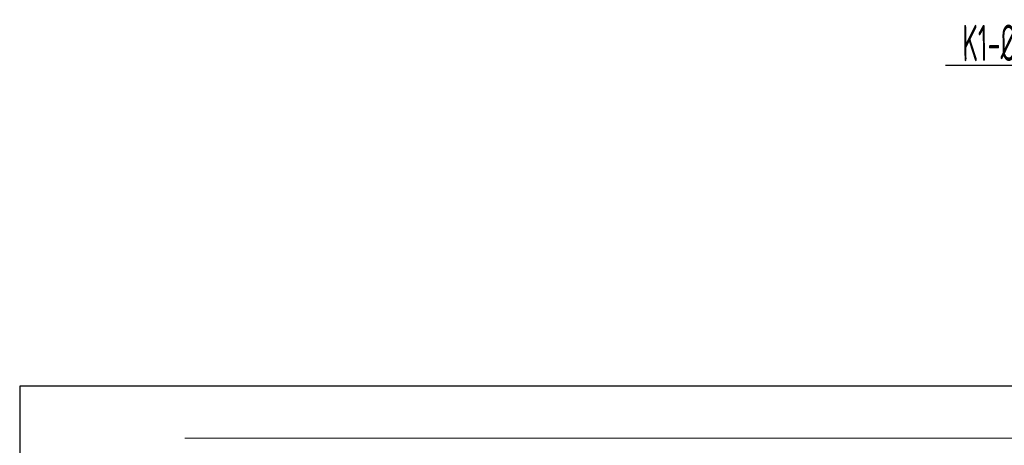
# Model space of a CAD drawing. Header units: millimetres. Extents: x -2890 to 117730, y -526 to 88572.
# Tile 12 of 65: x 1208 to 14712, y 82292 to 88131. Entities that reach past the tile are written whole.
import ezdxf
from ezdxf.enums import TextEntityAlignment as Align

# ---------------------------------------------------------------- set-up
doc = ezdxf.new("R2010")
doc.units = ezdxf.units.MM
doc.header["$MEASUREMENT"] = 0
doc.layers.add('P-K1CAP', color=111, linetype='Continuous')
doc.layers.add('Чертеж и Рисунок', color=7, linetype='Continuous')
doc.styles.add('ROMANS', font='ROMANS.SHX', dxfattribs={"width": 0.7})

msp = doc.modelspace()

# ---------------------------------------------------------------- linework, layer by layer
at = {"color": 7, "linetype": 'Continuous', "lineweight": 30, "ltscale": 100}
for p, q in [((117608, 83105), (1208, 83105)), ((1208, 83105), (1208, 5))]:
    msp.add_line(p, q, dxfattribs=at)
at = {"layer": 'P-K1CAP', "ltscale": 100}
msp.add_line((13906, 87505), (20188.5, 87505), dxfattribs=at)
at = {"layer": 'Чертеж и Рисунок', "color": 7, "linetype": 'Continuous', "lineweight": 15, "ltscale": 100}
msp.add_line((3470.8, 82391.7), (114954, 82391.7), dxfattribs=at)

# ---------------------------------------------------------------- texts
at = {"layer": 'P-K1CAP', "ltscale": 100, "style": 'ROMANS', "width": 0.5}
msp.add_text('K1-%%C150 Pacход 0.30л/с', height=500, rotation=0.48429, dxfattribs=at).set_placement((14136.6, 87808.2), align=Align.MIDDLE_LEFT)

doc.saveas('drawing.dxf')
